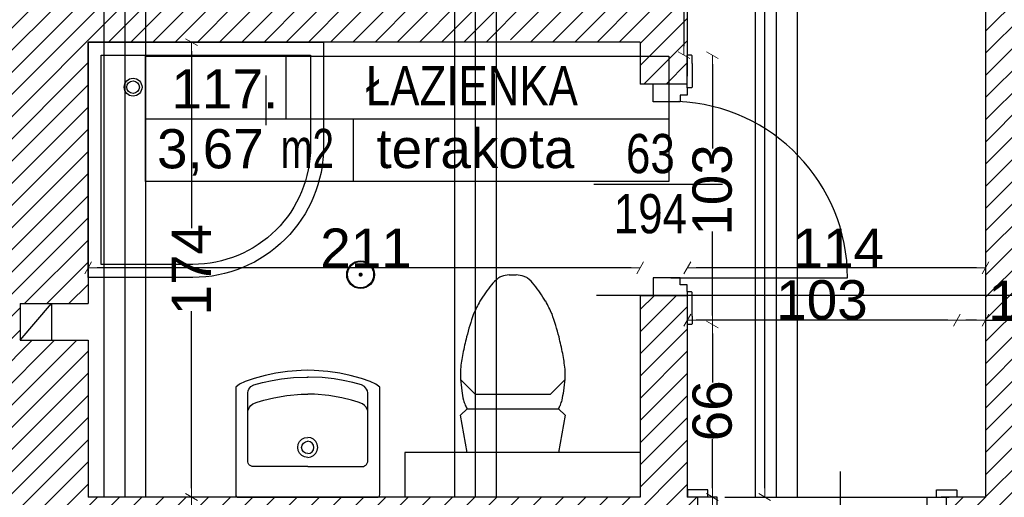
# Model space of a CAD drawing. Header units: millimetres. Extents: x 77315 to 1057463, y -108895 to -47643.
# Tile 28 of 62: x 88012 to 91775, y -98114 to -96287. Entities that reach past the tile are written whole.
import ezdxf

# ---------------------------------------------------------------- set-up
doc = ezdxf.new("R2010")
doc.units = ezdxf.units.MM
doc.header["$MEASUREMENT"] = 0
for name, color, linetype in [('A-DRZWI', 7, 'Continuous'), ('A-OPISY-2', 7, 'Continuous'), ('A-OPISY-3', 7, 'Continuous'), ('A-WIDOK', 7, 'Continuous'), ('belki nad', 7, 'Continuous'), ('DIM MALY', 7, 'Continuous'), ('Drawing & Figure', 7, 'Continuous'), ('DRZWI', 7, 'Continuous'), ('linia nadproza', 7, 'Continuous'), ('meble', 7, 'Continuous'), ('Nowe_0', 7, 'Continuous'), ('Nowe_Interior - Lamp', 7, 'Continuous'), ('opisy inne', 7, 'Continuous'), ('OSIE', 7, 'Continuous'), ('SCIANY_KONSTR', 7, 'Continuous'), ('Structural - Bearing', 7, 'Continuous')]:
    doc.layers.add(name, color=color, linetype=linetype)
doc.styles.add('STYL_AUTOMATYCZNY_1', font='arial.ttf')
doc.styles.add('STYL_AUTOMATYCZNY_2', font='arial.ttf')
doc.styles.add('STYL_AUTOMATYCZNY_3', font='arial.ttf', dxfattribs={"width": 0.8})
doc.styles.add('STYL_AUTOMATYCZNY_4', font='arial.ttf', dxfattribs={"width": 0.7})
doc.dimstyles.new('STYL_AUTOMATYCZNY__1', dxfattribs={"dimtxt": 150, "dimasz": 34.231941, "dimexe": 0.18, "dimexo": 0.0625, "dimgap": 0, "dimtad": 1, "dimdec": 0, "dimlfac": 0.1, "dimzin": 0, "dimdsep": 46, "dimtxsty": 'STYL_AUTOMATYCZNY_2', "dimblk": 'ARROWHEAD_2', "dimblk1": 'ARROWHEAD_2', "dimblk2": 'ARROWHEAD_2', "dimcen": 0.09, "dimse1": 1, "dimse2": 1, "dimclrd": 7, "dimclre": 7, "dimclrt": 7, "dimadec": 0, "dimazin": 0, "dimtfac": 1, "dimtdec": 4, "dimtmove": 0, "dimatfit": 3, "dimfxl": 0, "dimtolj": 1, "dimtzin": 0, "dimarcsym": 0})
doc.dimstyles.new('STYL_AUTOMATYCZNY__2', dxfattribs={"dimtxt": 150, "dimasz": 34.231941, "dimexe": 0.18, "dimexo": 0.0625, "dimgap": 0, "dimtad": 1, "dimtih": 1, "dimtoh": 1, "dimdec": 0, "dimlfac": 0.1, "dimzin": 0, "dimdsep": 46, "dimtxsty": 'STYL_AUTOMATYCZNY_2', "dimblk": 'ARROWHEAD_2', "dimblk1": 'ARROWHEAD_2', "dimblk2": 'ARROWHEAD_2', "dimcen": 0.09, "dimse1": 1, "dimse2": 1, "dimclrd": 7, "dimclre": 7, "dimclrt": 7, "dimadec": 0, "dimazin": 0, "dimtfac": 1, "dimtdec": 4, "dimtmove": 0, "dimatfit": 3, "dimfxl": 0, "dimtolj": 1, "dimtzin": 0, "dimarcsym": 0})
pattern_1 = [(45, (0, 0), (-42.426407, 42.426407), [])]

# ---------------------------------------------------------------- blocks, each defined once
blk = doc.blocks.new('ARROWHEAD_2')
at = {"color": 0, "linetype": 'Continuous', "lineweight": 0}
for p, q in [((0, 0), (-1, 0)), ((-0.38, -0.66), (0.38, 0.66))]:
    blk.add_line(p, q, dxfattribs=at)
blk = doc.blocks.new('*D142')
at = {"layer": 'Defpoints', "color": 0}
for p in [(90890.2, -93782.9), (90859.3, -98112.8), (90890.2, -98112.8)]:
    blk.add_point(p, dxfattribs=at)
at = {"layer": 'DIM MALY', "color": 7, "lineweight": -2}
for p, q in [((90859.3, -93817.1), (90859.3, -95779.5)), ((90859.3, -98078.6), (90859.3, -96117))]:
    blk.add_line(p, q, dxfattribs=at)
at = {"layer": 'DIM MALY', "color": 7, "lineweight": -2, "xscale": 34.23194115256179, "yscale": 34.23194115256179, "zscale": 34.23194115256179}
for p, rotation in [((90859.3, -93782.9), 90), ((90859.3, -98112.8), 270)]:
    blk.add_blockref('ARROWHEAD_2', p, dxfattribs=dict(at, rotation=rotation))
at = {"layer": 'DIM MALY', "color": 7, "insert": (90859.3, -95948.2), "char_height": 150, "attachment_point": 5, "rotation": 90, "style": 'STYL_AUTOMATYCZNY_2'}
blk.add_mtext('\\A1;433', dxfattribs=at)
blk = doc.blocks.new('*D144')
at = {"layer": 'Defpoints', "color": 0}
for p in [(88273.3, -97076.7), (90383.3, -97076.7), (88273.3, -97236)]:
    blk.add_point(p, dxfattribs=at)
at = {"layer": 'DIM MALY', "color": 7, "lineweight": -2}
blk.add_line((90349, -97236), (88307.5, -97236), dxfattribs=at)
at = {"layer": 'DIM MALY', "color": 7, "lineweight": -2, "xscale": 34.23194115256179, "yscale": 34.23194115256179, "zscale": 34.23194115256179, "rotation": 180}
blk.add_blockref('ARROWHEAD_2', (88273.3, -97236), dxfattribs=at)
at = {"layer": 'DIM MALY', "color": 7, "lineweight": -2, "xscale": 34.23194115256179, "yscale": 34.23194115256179, "zscale": 34.23194115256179}
blk.add_blockref('ARROWHEAD_2', (90383.3, -97236), dxfattribs=at)
at = {"layer": 'DIM MALY', "color": 7, "insert": (89335.5, -97160.7), "char_height": 150, "attachment_point": 5, "style": 'STYL_AUTOMATYCZNY_2'}
blk.add_mtext('\\A1;211', dxfattribs=at)
blk = doc.blocks.new('*D147')
at = {"layer": 'Defpoints', "color": 0}
for p in [(90559.9, -96222.9), (90550.8, -96422.9), (90559.9, -96422.9)]:
    blk.add_point(p, dxfattribs=at)
at = {"layer": 'DIM MALY', "color": 7, "lineweight": -2}
for p, q in [((90550.8, -96222.9), (90550.8, -96095.7)), ((90550.8, -96257.1), (90550.8, -96388.6))]:
    blk.add_line(p, q, dxfattribs=at)
at = {"layer": 'DIM MALY', "color": 7, "lineweight": -2, "xscale": 34.23194115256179, "yscale": 34.23194115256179, "zscale": 34.23194115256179}
for p, rotation in [((90550.8, -96222.9), 90), ((90550.8, -96422.9), 270)]:
    blk.add_blockref('ARROWHEAD_2', p, dxfattribs=dict(at, rotation=rotation))
at = {"layer": 'DIM MALY', "color": 7, "insert": (90659.3, -96095.7), "char_height": 150, "attachment_point": 5, "rotation": 90, "style": 'STYL_AUTOMATYCZNY_2'}
blk.add_mtext('\\A1;20', dxfattribs=at)
blk = doc.blocks.new('*D148')
at = {"layer": 'Defpoints', "color": 0}
for p in [(90530.8, -96422.9), (90659.3, -97452.9), (90669.9, -97452.9)]:
    blk.add_point(p, dxfattribs=at)
at = {"layer": 'DIM MALY', "color": 7, "lineweight": -2}
for p, q in [((90659.3, -96457.1), (90659.3, -96779.6)), ((90659.3, -97418.6), (90659.3, -97096.9))]:
    blk.add_line(p, q, dxfattribs=at)
at = {"layer": 'DIM MALY', "color": 7, "lineweight": -2, "xscale": 34.23194115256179, "yscale": 34.23194115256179, "zscale": 34.23194115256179}
for p, rotation in [((90659.3, -96422.9), 90), ((90659.3, -97452.9), 270)]:
    blk.add_blockref('ARROWHEAD_2', p, dxfattribs=dict(at, rotation=rotation))
at = {"layer": 'DIM MALY', "color": 7, "insert": (90659.3, -96938.2), "char_height": 150, "attachment_point": 5, "rotation": 90, "style": 'STYL_AUTOMATYCZNY_2'}
blk.add_mtext('\\A1;103', dxfattribs=at)
blk = doc.blocks.new('*D149')
at = {"layer": 'Defpoints', "color": 0}
for p in [(90659.3, -97452.9), (90669.9, -97452.9), (90559.9, -98112.9)]:
    blk.add_point(p, dxfattribs=at)
at = {"layer": 'DIM MALY', "color": 7, "lineweight": -2}
for p, q in [((90659.3, -97487.1), (90659.3, -97675.3)), ((90659.3, -98078.6), (90659.3, -97890.9))]:
    blk.add_line(p, q, dxfattribs=at)
at = {"layer": 'DIM MALY', "color": 7, "lineweight": -2, "xscale": 34.23194115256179, "yscale": 34.23194115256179, "zscale": 34.23194115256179}
for p, rotation in [((90659.3, -97452.9), 90), ((90659.3, -98112.9), 270)]:
    blk.add_blockref('ARROWHEAD_2', p, dxfattribs=dict(at, rotation=rotation))
at = {"layer": 'DIM MALY', "color": 7, "insert": (90659.3, -97783.1), "char_height": 150, "attachment_point": 5, "rotation": 90, "style": 'STYL_AUTOMATYCZNY_2'}
blk.add_mtext('\\A1;66', dxfattribs=at)
blk = doc.blocks.new('*D150')
at = {"layer": 'Defpoints', "color": 0}
for p in [(90530.8, -96422.9), (90659.3, -96422.9), (90669.9, -97452.9)]:
    blk.add_point(p, dxfattribs=at)
at = {"layer": 'DIM MALY', "color": 7, "lineweight": -2}
for p, q in [((90659.3, -96457.1), (90659.3, -96779.6)), ((90659.3, -97418.6), (90659.3, -97096.9))]:
    blk.add_line(p, q, dxfattribs=at)
at = {"layer": 'DIM MALY', "color": 7, "lineweight": -2, "xscale": 34.23194115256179, "yscale": 34.23194115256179, "zscale": 34.23194115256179}
for p, rotation in [((90659.3, -96422.9), 90), ((90659.3, -97452.9), 270)]:
    blk.add_blockref('ARROWHEAD_2', p, dxfattribs=dict(at, rotation=rotation))
at = {"layer": 'DIM MALY', "color": 7, "insert": (90659.3, -96938.2), "char_height": 150, "attachment_point": 5, "rotation": 90, "style": 'STYL_AUTOMATYCZNY_2'}
blk.add_mtext('\\A1;103', dxfattribs=at)
blk = doc.blocks.new('*D155')
at = {"layer": 'Defpoints', "color": 0}
for p in [(91593.5, -97436), (91593.5, -97964.7), (91703.3, -97964.7)]:
    blk.add_point(p, dxfattribs=at)
at = {"layer": 'DIM MALY', "color": 7, "lineweight": -2}
for p, q in [((91669, -97436), (91627.7, -97436)), ((91703.3, -97436), (91744.5, -97436)), ((91744.5, -97436), (91916.3, -97436))]:
    blk.add_line(p, q, dxfattribs=at)
at = {"layer": 'DIM MALY', "color": 7, "lineweight": -2, "xscale": 34.23194115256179, "yscale": 34.23194115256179, "zscale": 34.23194115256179, "rotation": 180}
blk.add_blockref('ARROWHEAD_2', (91593.5, -97436), dxfattribs=at)
at = {"layer": 'DIM MALY', "color": 7, "lineweight": -2, "xscale": 34.23194115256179, "yscale": 34.23194115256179, "zscale": 34.23194115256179}
blk.add_blockref('ARROWHEAD_2', (91703.3, -97436), dxfattribs=at)
at = {"layer": 'DIM MALY', "color": 7, "insert": (91830.4, -97360.7), "char_height": 150, "attachment_point": 5, "style": 'STYL_AUTOMATYCZNY_2'}
blk.add_mtext('\\A1;11', dxfattribs=at)
blk = doc.blocks.new('*D156')
at = {"layer": 'Defpoints', "color": 0}
for p in [(90563.3, -97436), (90563.3, -97541), (91593.5, -98035.3)]:
    blk.add_point(p, dxfattribs=at)
at = {"layer": 'DIM MALY', "color": 7, "lineweight": -2}
blk.add_line((91559.3, -97436), (90597.5, -97436), dxfattribs=at)
at = {"layer": 'DIM MALY', "color": 7, "lineweight": -2, "xscale": 34.23194115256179, "yscale": 34.23194115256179, "zscale": 34.23194115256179, "rotation": 180}
blk.add_blockref('ARROWHEAD_2', (90563.3, -97436), dxfattribs=at)
at = {"layer": 'DIM MALY', "color": 7, "lineweight": -2, "xscale": 34.23194115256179, "yscale": 34.23194115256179, "zscale": 34.23194115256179}
blk.add_blockref('ARROWHEAD_2', (91593.5, -97436), dxfattribs=at)
at = {"layer": 'DIM MALY', "color": 7, "insert": (91078, -97359.4), "char_height": 150, "attachment_point": 5, "style": 'STYL_AUTOMATYCZNY_2'}
blk.add_mtext('\\A1;103', dxfattribs=at)
blk = doc.blocks.new('*D282')
at = {"layer": 'Defpoints', "color": 0}
for p in [(88668.3, -96372.9), (89554.6, -96372.9), (88773.3, -98112.9)]:
    blk.add_point(p, dxfattribs=at)
at = {"layer": 'DIM MALY', "color": 7, "lineweight": -2}
for p, q in [((88668.3, -96407.1), (88668.3, -97084.9)), ((88668.3, -98078.6), (88668.3, -97401.6))]:
    blk.add_line(p, q, dxfattribs=at)
at = {"layer": 'DIM MALY', "color": 7, "lineweight": -2, "xscale": 34.23194115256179, "yscale": 34.23194115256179, "zscale": 34.23194115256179}
for p, rotation in [((88668.3, -96372.9), 90), ((88668.3, -98112.9), 270)]:
    blk.add_blockref('ARROWHEAD_2', p, dxfattribs=dict(at, rotation=rotation))
at = {"layer": 'DIM MALY', "color": 7, "insert": (88668.3, -97243.2), "char_height": 150, "attachment_point": 5, "rotation": 90, "style": 'STYL_AUTOMATYCZNY_2'}
blk.add_mtext('\\A1;174', dxfattribs=at)
blk = doc.blocks.new('*D283')
at = {"layer": 'Defpoints', "color": 0}
for p in [(88668.3, -98112.9), (88773.3, -98112.9), (88833, -98502.9)]:
    blk.add_point(p, dxfattribs=at)
at = {"layer": 'DIM MALY', "color": 7, "lineweight": -2}
for p, q in [((88668.3, -98147.1), (88668.3, -98200.6)), ((88668.3, -98468.6), (88668.3, -98415.6))]:
    blk.add_line(p, q, dxfattribs=at)
at = {"layer": 'DIM MALY', "color": 7, "lineweight": -2, "xscale": 34.23194115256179, "yscale": 34.23194115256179, "zscale": 34.23194115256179}
for p, rotation in [((88668.3, -98112.9), 90), ((88668.3, -98502.9), 270)]:
    blk.add_blockref('ARROWHEAD_2', p, dxfattribs=dict(at, rotation=rotation))
at = {"layer": 'DIM MALY', "color": 7, "insert": (88668.3, -98308.1), "char_height": 150, "attachment_point": 5, "rotation": 90, "style": 'STYL_AUTOMATYCZNY_2'}
blk.add_mtext('\\A1;39', dxfattribs=at)
blk = doc.blocks.new('*D284')
at = {"layer": 'Defpoints', "color": 0}
for p in [(88668.3, -96372.9), (89554.6, -96372.9), (88773.3, -98112.9)]:
    blk.add_point(p, dxfattribs=at)
at = {"layer": 'DIM MALY', "color": 7, "lineweight": -2}
for p, q in [((88668.3, -96407.1), (88668.3, -97084.9)), ((88668.3, -98078.6), (88668.3, -97401.6))]:
    blk.add_line(p, q, dxfattribs=at)
at = {"layer": 'DIM MALY', "color": 7, "lineweight": -2, "xscale": 34.23194115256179, "yscale": 34.23194115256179, "zscale": 34.23194115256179}
for p, rotation in [((88668.3, -96372.9), 90), ((88668.3, -98112.9), 270)]:
    blk.add_blockref('ARROWHEAD_2', p, dxfattribs=dict(at, rotation=rotation))
at = {"layer": 'DIM MALY', "color": 7, "insert": (88668.3, -97243.2), "char_height": 150, "attachment_point": 5, "rotation": 90, "style": 'STYL_AUTOMATYCZNY_2'}
blk.add_mtext('\\A1;174', dxfattribs=at)
blk = doc.blocks.new('*D342')
at = {"layer": 'Defpoints', "color": 0}
for p in [(90563.3, -97236), (91703.3, -97273.3), (90563.3, -97341)]:
    blk.add_point(p, dxfattribs=at)
at = {"layer": 'DIM MALY', "color": 7, "lineweight": -2}
blk.add_line((91669, -97236), (90597.5, -97236), dxfattribs=at)
at = {"layer": 'DIM MALY', "color": 7, "lineweight": -2, "xscale": 34.23194115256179, "yscale": 34.23194115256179, "zscale": 34.23194115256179, "rotation": 180}
blk.add_blockref('ARROWHEAD_2', (90563.3, -97236), dxfattribs=at)
at = {"layer": 'DIM MALY', "color": 7, "lineweight": -2, "xscale": 34.23194115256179, "yscale": 34.23194115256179, "zscale": 34.23194115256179}
blk.add_blockref('ARROWHEAD_2', (91703.3, -97236), dxfattribs=at)
at = {"layer": 'DIM MALY', "color": 7, "insert": (91140.5, -97160.7), "char_height": 150, "attachment_point": 5, "style": 'STYL_AUTOMATYCZNY_2'}
blk.add_mtext('\\A1;114', dxfattribs=at)
blk = doc.blocks.new('*D348')
at = {"layer": 'Defpoints', "color": 0}
for p in [(90764.3, -98112.9), (90659.3, -98502.9), (90824, -98502.9)]:
    blk.add_point(p, dxfattribs=at)
at = {"layer": 'DIM MALY', "color": 7, "lineweight": -2}
for p, q in [((90659.3, -98147.1), (90659.3, -98200.6)), ((90659.3, -98468.6), (90659.3, -98415.6))]:
    blk.add_line(p, q, dxfattribs=at)
at = {"layer": 'DIM MALY', "color": 7, "lineweight": -2, "xscale": 34.23194115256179, "yscale": 34.23194115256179, "zscale": 34.23194115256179}
for p, rotation in [((90659.3, -98112.9), 90), ((90659.3, -98502.9), 270)]:
    blk.add_blockref('ARROWHEAD_2', p, dxfattribs=dict(at, rotation=rotation))
at = {"layer": 'DIM MALY', "color": 7, "insert": (90659.3, -98308.1), "char_height": 150, "attachment_point": 5, "rotation": 90, "style": 'STYL_AUTOMATYCZNY_2'}
blk.add_mtext('\\A1;39', dxfattribs=at)

msp = doc.modelspace()

# ---------------------------------------------------------------- hatches: boundary and pattern name
at = {"layer": 'Drawing & Figure'}
h = msp.add_hatch(dxfattribs=at)
h.set_pattern_fill('Common_Brick_0002', color=256, style=0, pattern_type=2)
h.set_pattern_definition(pattern_1)
h.paths.add_polyline_path([(87547.3, -93779), (87547.3, -93919), (87823.3, -93919), (88273.3, -93862.9), (88273.3, -93782.9), (91703.3, -93782.9), (91703.3, -94482.9), (91703.3, -97341), (91703.3, -98112.9), (91554.1, -98112.9), (91554.1, -98242.8), (91554.1, -98502.9), (91644.1, -98502.9), (91644.1, -98860.5), (91644.1, -98887.1), (91671.2, -98887.1), (91671.2, -98912.9), (91774.1, -98912.9), (91774.2, -98862.9), (91784.1, -98862.9), (91784.1, -98532.9), (92084.1, -98532.9), (92084.1, -98041), (92084.1, -98041), (92016.7, -98041), (91846.8, -98041), (91847.8, -97341), (91852.2, -94482.9), (91853.3, -93781.9), (91983.5, -93781.9), (92075.1, -93397.8), (92075.1, -93255.2), (92061.8, -93135.2), (92052.3, -93135.2, -0.383982), (92016.8, -93099.9), (92004.4, -93099.9), (92004.4, -93084.9, 1.205804), (91956.6, -93052.7), (91941.8, -93052.7), (91941.8, -93035.2), (91859.2, -93035.2), (90033.3, -93035.2), (89950.7, -93035.2), (89950.7, -93052.7), (89935.9, -93052.7, 0.263086), (89912.9, -93035.2), (89905, -93035.2, 0.761796), (89897.5, -93091.3), (89897.5, -93106.1), (89450.7, -93106.1), (89003.9, -93106.1), (89003.9, -93091.3, 0.761796), (88996.4, -93035.2), (88988.4, -93035.2, 0.263086), (88965.5, -93052.7), (88950.7, -93052.7), (88950.7, -93035.2), (87547.3, -93035.2), (87547.3, -93661)])
h.paths.add_polyline_path([(91854.1, -98374.7), (91714.1, -98374.7), (91714.1, -98365.3), (91847.9, -98234.7), (91854.1, -98234.7)], flags=0)
h = msp.add_hatch(dxfattribs=at)
h.set_pattern_fill('Common_Brick_0002', color=256, style=0, pattern_type=2)
h.set_pattern_definition(pattern_1)
h.paths.add_polyline_path([(87149, -97622.8), (87149, -97732.8), (87151.2, -98080.2), (87634.2, -98082.8), (87632.7, -98452.8), (88124.1, -98502.9), (88124.2, -98552.9), (88264.1, -98552.8), (88264.1, -98502.9), (90604.1, -98502.9), (90604.1, -98242.8), (90604.1, -98112.9), (90563.3, -98112.9), (90563.3, -97342.9), (90383.3, -97342.9), (90383.3, -98112.9), (88413.3, -98112.9), (88273.3, -98112.9), (88273.3, -97512.9), (88014.1, -97512.9), (88014.1, -97372.9), (88253.3, -97372.9), (88273.3, -97372.9), (88273.3, -96372.9), (88333.3, -96372.9), (88413.3, -96372.9), (88493.3, -96372.9), (89173.3, -96372.9), (89673.3, -96372.9), (89753.3, -96372.9), (89818.3, -96372.9), (89833.3, -96357.9), (89837, -96354.2), (89928.2, -96372.9), (90383.3, -96372.9), (90383.3, -96425.8), (90383.3, -96532.9), (90563.3, -96532.9), (90563.3, -96222.9), (89833.3, -96222.9), (89753.3, -96222.9), (89673.3, -96222.9), (88493.3, -96222.9), (88413.3, -96222.9), (88333.3, -96222.9), (88273.3, -96222.9), (88273.3, -94742.9), (87823.3, -94629), (87673.3, -94629), (87673.3, -94629), (87547.3, -94629), (87547.3, -94769), (87547.3, -95942.8), (87617.3, -95942.8), (87664.1, -95942.8), (87664.1, -97452.8), (87154.4, -97453.2)])
h = msp.add_hatch(dxfattribs=at)
h.set_pattern_fill('Common_Brick_0002', color=256, style=0, pattern_type=2)
h.set_pattern_definition(pattern_1)
h.paths.add_polyline_path([(89654.6, -100102.9), (89694.3, -101162.9), (90244.3, -101151.9), (90244.3, -101152.9), (90264.3, -101152.9), (90264.3, -100832.9), (90764.3, -100826.6), (90823.3, -100825.8), (90823.3, -100825.3), (90903.3, -100824.3), (90903.3, -100824.8), (90983.3, -100823.8), (93664.1, -100790.2), (93744.1, -100789.2), (93824.1, -100788.2), (94503.3, -100779.6), (94854.3, -100775.2), (94934.3, -100774.2), (95014.3, -100773.2), (95044.3, -100772.9), (95044.3, -101287.2), (95044.3, -104162.2), (95044.3, -104362.2), (95044.3, -104732.9), (93158.2, -104732.9), (93068.8, -105120.5), (93068.8, -105263.1), (93082.2, -105383.1), (93091.7, -105383.1, -0.383982), (93127.2, -105418.4), (93139.5, -105418.4), (93139.5, -105433.4, 1.205804), (93187.4, -105465.6), (93202.1, -105465.6), (93202.1, -105483.1), (93284.8, -105483.1), (95122.5, -105483.1), (95163.8, -105483.1), (95163.8, -105465.6), (95178.6, -105465.6, 0.263086), (95201.5, -105483.1), (95209.5, -105483.1, 0.761796), (95217, -105427), (95217, -105412.2), (95663.8, -105412.2), (96110.6, -105412.2), (96110.6, -105427, 0.761796), (96118.1, -105483.1), (96126, -105483.1, 0.263086), (96149, -105465.6), (96163.8, -105465.6), (96163.8, -105483.1), (96246.4, -105483.1), (98021.7, -105483.1), (98037.6, -105483.1), (98037.6, -105465.6), (98052.4, -105465.6, 1.205804), (98100.2, -105433.4), (98100.2, -105418.4), (98112.6, -105418.4, -0.383982), (98148.1, -105383.1), (98157.6, -105383.1), (98170.9, -105263.1), (98170.9, -105130.5), (98077.5, -104882.9), (97788, -104882.9), (95677.5, -104882.9), (95679.6, -104662.9), (95682.5, -104362.2), (95684.4, -104162.2), (95712.1, -101287.2), (95727.5, -99682.9), (98025, -99682.9), (98094.2, -99114.5), (98094.2, -98984.5), (95622.2, -98984.5), (95616.6, -97541), (95023.8, -97541), (95026.5, -98041.5), (94503.3, -98041.4), (93024.1, -98041), (93024.1, -98041), (93024.1, -98532.9), (93024.1, -98981.5), (93034.1, -98981.5), (93164.1, -98981.5), (93164.1, -98532.9), (93164.1, -98201.5), (94503.3, -98201.5), (95016.5, -98201.5), (95016.5, -99042.9), (95036.5, -99042.9), (95274.5, -99042.9), (95274.5, -99182.9), (95016.5, -99182.9), (95016.5, -100032.8), (94642.7, -100032.8), (94503.3, -100032.8), (94346.5, -100032.8), (93368.8, -100032.8), (93187.6, -100032.8), (93187.6, -99972.8), (93047.6, -99972.8), (93047.6, -100102.8), (92867.6, -100102.8), (92867.6, -100591.8), (92867.6, -100622.8), (91784.1, -100622.8), (91784.1, -99845), (91644.1, -99845), (91644.1, -100102.9), (90903.3, -100102.9), (90764.3, -100102.9)])
h.paths.add_polyline_path([(94000.4, -100634.4), (93799.7, -100634.4), (93799.7, -100374.4), (94079.7, -100374.4), (94079.7, -100565.3)], flags=0)
at = {"layer": 'Nowe_0'}
h = msp.add_hatch(color=256, dxfattribs=at)
h.paths.add_polyline_path([(89261.7, -97262.1, 1), (89367.7, -97262.1, 1)])
h.paths.add_polyline_path([(89364.7, -97262.1, -1), (89264.7, -97262.1, -1)], flags=0)
msp.add_hatch(color=256, dxfattribs=at).paths.add_polyline_path([(89322.7, -97262.1, 1), (89306.7, -97262.1, 1)])

# ---------------------------------------------------------------- linework, layer by layer
at = {"layer": 'A-DRZWI'}
for p, q in [((90697.6, -96917.9), (90206.6, -96917.9)), ((91148.3, -98014.6), (91148.3, -98505.6))]:
    msp.add_line(p, q, dxfattribs=at)
msp.add_lwpolyline([(90500.9, -97274.9), (91175.9, -97274.7, 0.402178), (90528.5, -96600.4)], format="xyb", dxfattribs=at)
at = {"layer": 'A-OPISY-3'}
for p, q in [((89029.4, -96425.8), (89029.4, -96665.8)), ((88952.3, -96500.8), (88952.3, -96690.7)), ((88493.3, -96665.8), (90493.2, -96665.8)), ((89286.2, -96665.8), (89286.2, -96905.8))]:
    msp.add_line(p, q, dxfattribs=at)
msp.add_lwpolyline([(88493.3, -96905.8), (88493.3, -96425.8), (90493.2, -96425.8), (90493.2, -96905.8)], close=True, dxfattribs=at)
at = {"layer": 'A-WIDOK'}
for p, q in [((88014.1, -97512.9), (88133.3, -97372.9)), ((88133.3, -97372.9), (88133.3, -97512.9))]:
    msp.add_line(p, q, dxfattribs=at)
at = {"layer": 'belki nad'}
for p, q in [((88333.3, -93782.9), (88333.3, -98112.9)), ((88493.3, -93782.9), (88493.3, -98112.9)), ((89673.3, -93782.9), (89673.3, -98112.9)), ((89833.3, -93782.9), (89833.3, -98112.9)), ((90823.3, -93782.9), (90823.3, -98112.9)), ((90983.3, -93782.9), (90983.3, -98112.9))]:
    msp.add_line(p, q, dxfattribs=at)
at = {"layer": 'DIM MALY'}
msp.add_line((90216, -97341), (92213.6, -97341), dxfattribs=at)
at = {"layer": 'DRZWI'}
for p, q in [((90563.3, -96548.1), (90563.3, -96422.9)), ((90563.3, -97327.6), (90563.3, -97452.9)), ((90642.2, -98112.9), (90593.9, -98112.9)), ((91516.1, -98112.9), (91564.4, -98112.9))]:
    msp.add_line(p, q, dxfattribs=at)
for points in [[(90582.1, -96454.5), (90582.1, -96426.8, 0.414334), (90578, -96422.8), (90563.3, -96422.9)], [(90582.1, -96454.5), (90582, -96544.1, -0.414334), (90578, -96548.1), (90563.3, -96548.1)], [(90582.1, -97421.2), (90582, -97331.6, 0.414334), (90578, -97327.6), (90563.3, -97327.6)], [(90582.1, -97421.2), (90582.1, -97448.9, -0.414334), (90578, -97452.9), (90563.3, -97452.9)], [(90642.2, -98084.7), (90568.1, -98084.7, 0.414334), (90564.1, -98088.7), (90564.1, -98112.8)], [(91516.1, -98084.7), (91590.1, -98084.7, -0.414334), (91594.1, -98088.7), (91594.1, -98112.8)]]:
    msp.add_lwpolyline(points, format="xyb", dxfattribs=at)
for points in [[(90563.3, -96548.5), (90563.3, -96575.1), (90536.2, -96575.1), (90536.2, -96600.8), (90433.3, -96600.8), (90433.2, -96533.6)], [(90563.3, -97327.2), (90563.3, -97300.6), (90536.2, -97300.6), (90536.2, -97274.9), (90433.3, -97274.9), (90433.2, -97342.1)], [(90593.9, -98242.8), (90642.2, -98242.8), (90642.2, -98215.8), (90677.9, -98215.8), (90677.9, -98112.9), (90642.2, -98112.9), (90642.2, -98084.7)], [(91564.4, -98242.8), (91516.1, -98242.8), (91516.1, -98215.8), (91480.4, -98215.8), (91480.4, -98112.9), (91516.1, -98112.9), (91516.1, -98084.7)]]:
    msp.add_lwpolyline(points, dxfattribs=at)
at = {"layer": 'linia nadproza'}
msp.add_line((90707.1, -98112.9), (91509.5, -98112.9), dxfattribs=at)
at = {"layer": 'meble'}
for p, q in [((89882.9, -97262.9), (89896.5, -97262.9)), ((89896.5, -97262.9), (89910, -97262.9)), ((88891.6, -97695.2), (88895.8, -97690.1)), ((88895.8, -97690.1), (88907.2, -97684.1)), ((88907.2, -97684.1), (88940.4, -97675)), ((88940.4, -97675), (88977.2, -97666.9)), ((88977.2, -97666.9), (89012.3, -97661)), ((89012.3, -97661), (89058.2, -97655.7)), ((89058.2, -97655.7), (89109.6, -97653.9)), ((89109.6, -97653.9), (89112.7, -97653.9)), ((89115.9, -97653.9), (89112.7, -97653.9)), ((89167.3, -97655.7), (89115.9, -97653.9)), ((89213.2, -97661), (89167.3, -97655.7)), ((89248.2, -97666.9), (89213.2, -97661)), ((89285.1, -97675), (89248.2, -97666.9)), ((89318.3, -97684.1), (89285.1, -97675)), ((89329.7, -97690.1), (89318.3, -97684.1)), ((89333.8, -97695.2), (89329.7, -97690.1)), ((89696.5, -97662.9), (89752.5, -97719.3)), ((90096.4, -97662.9), (90040.4, -97719.3)), ((88883.5, -97714.7), (88884.7, -97706.8)), ((88883.5, -97978.3), (88883.5, -97714.7)), ((88884.7, -97706.8), (88887.7, -97700.6)), ((88887.7, -97700.6), (88891.6, -97695.2)), ((88982.6, -97732.8), (89032.3, -97724.2)), ((89032.3, -97724.2), (89087.1, -97719.5)), ((89087.1, -97719.5), (89112.7, -97719.5)), ((89138.4, -97719.5), (89112.7, -97719.5)), ((89193.2, -97724.2), (89138.4, -97719.5)), ((89242.9, -97732.8), (89193.2, -97724.2)), ((89337.8, -97700.6), (89333.8, -97695.2)), ((89340.8, -97706.8), (89337.8, -97700.6)), ((89342, -97714.7), (89340.8, -97706.8)), ((89342, -97978.3), (89342, -97714.7)), ((89752.5, -97719.3), (90040.4, -97719.3)), ((88889.8, -97769), (88895.5, -97762.3)), ((88895.5, -97762.3), (88903.4, -97756.6)), ((88903.4, -97756.6), (88920, -97749.5)), ((88920, -97749.5), (88945.2, -97741.9)), ((88945.2, -97741.9), (88982.6, -97732.8)), ((89280.3, -97741.9), (89242.9, -97732.8)), ((89305.5, -97749.5), (89280.3, -97741.9)), ((89322.1, -97756.6), (89305.5, -97749.5)), ((89330, -97762.3), (89322.1, -97756.6)), ((89335.7, -97769), (89330, -97762.3)), ((88883.5, -97783.6), (88889.8, -97769)), ((89342, -97783.6), (89335.7, -97769)), ((89696.4, -97799.4), (89721.6, -97775.4)), ((89721.5, -97942.9), (89696.4, -97799.4)), ((89721.6, -97775.4), (90071.4, -97775.4)), ((90071.4, -97775.4), (90096.6, -97799.4)), ((90096.6, -97799.4), (90071.5, -97942.9)), ((89074.6, -97922.9), (89076.5, -97911.1)), ((89076.5, -97911.1), (89081.9, -97900.5)), ((89081.9, -97900.5), (89090.3, -97892)), ((89089.3, -97922.9), (89091.1, -97913.9)), ((89090.3, -97892), (89101, -97886.6)), ((89091.1, -97913.9), (89096.2, -97906.3)), ((89096.2, -97906.3), (89103.8, -97901.2)), ((89101, -97886.6), (89112.7, -97884.8)), ((89103.8, -97901.2), (89112.7, -97899.4)), ((89124.5, -97886.6), (89112.7, -97884.8)), ((89121.7, -97901.2), (89112.7, -97899.4)), ((89129.3, -97906.3), (89121.7, -97901.2)), ((89135.1, -97892), (89124.5, -97886.6)), ((89134.4, -97913.9), (89129.3, -97906.3)), ((89136.2, -97922.9), (89134.4, -97913.9)), ((89143.6, -97900.5), (89135.1, -97892)), ((89149, -97911.1), (89143.6, -97900.5)), ((89150.8, -97922.9), (89149, -97911.1)), ((89076.5, -97934.6), (89074.6, -97922.9)), ((89081.9, -97945.3), (89076.5, -97934.6)), ((89090.3, -97953.7), (89081.9, -97945.3)), ((89091.1, -97931.8), (89089.3, -97922.9)), ((89101, -97959.1), (89090.3, -97953.7)), ((89096.2, -97939.4), (89091.1, -97931.8)), ((89103.8, -97944.5), (89096.2, -97939.4)), ((89112.7, -97946.3), (89103.8, -97944.5)), ((89112.7, -97946.3), (89121.7, -97944.5)), ((89121.7, -97944.5), (89129.3, -97939.4)), ((89124.5, -97959.1), (89135.1, -97953.7)), ((89129.3, -97939.4), (89134.4, -97931.8)), ((89134.4, -97931.8), (89136.2, -97922.9)), ((89135.1, -97953.7), (89143.6, -97945.3)), ((89143.6, -97945.3), (89149, -97934.6)), ((89149, -97934.6), (89150.8, -97922.9)), ((90383.3, -97942.9), (89483.3, -97942.9)), ((89483.3, -97942.9), (89483.3, -98112.9)), ((90071.5, -97942.9), (89721.5, -97942.9)), ((88885.3, -97983.6), (88883.5, -97978.3)), ((88887.6, -97988.3), (88885.3, -97983.6)), ((88890.6, -97991.4), (88887.6, -97988.3)), ((88895.1, -97994.1), (88890.6, -97991.4)), ((89112.7, -97961), (89101, -97959.1)), ((89112.7, -97961), (89124.5, -97959.1)), ((89330.3, -97994.1), (89334.9, -97991.4)), ((89334.9, -97991.4), (89337.8, -97988.3)), ((89337.8, -97988.3), (89340.2, -97983.6)), ((89340.2, -97983.6), (89342, -97978.3)), ((88900, -97995.4), (88895.1, -97994.1)), ((89112.7, -97995.4), (88900, -97995.4)), ((89112.7, -97995.4), (89325.5, -97995.4)), ((89325.5, -97995.4), (89330.3, -97994.1))]:
    msp.add_line(p, q, dxfattribs=at)
for points in [[(88273.3, -96372.9), (89173.3, -96372.9), (89173.3, -96772.9, -0.414214), (88673.3, -97272.9), (88273.3, -97272.9)], [(88323.3, -96422.9), (89123.3, -96422.9), (89123.3, -96772.9, -0.414214), (88673.3, -97222.9), (88323.3, -97222.9)]]:
    msp.add_lwpolyline(points, format="xyb", close=True, dxfattribs=at)
msp.add_lwpolyline([(89112.7, -97627.9), (89088.1, -97628.3), (89036, -97632.3), (88990.4, -97639.4), (88950.7, -97647.7), (88907.7, -97659.8), (88873.7, -97671.4), (88852.5, -97681.5), (88837.7, -97692), (88837.7, -98103.7), (88838.4, -98108.7), (88840.1, -98111.5), (88843.3, -98112.9), (89112.7, -98112.9), (89382.1, -98112.9), (89385.3, -98111.5), (89387, -98108.7), (89387.7, -98103.7), (89387.7, -97692), (89373, -97681.5), (89351.8, -97671.4), (89317.7, -97659.8), (89274.8, -97647.7), (89235.1, -97639.4), (89189.5, -97632.3), (89137.3, -97628.3)], close=True, dxfattribs=at)
for radius in [34.1, 24.1]:
    msp.add_circle((88445.3, -96544.9), radius, dxfattribs=at)
for centre, radius, start, end in [((90091.6, -97556.1), 376.7, 131.845, 137.3307), ((89904.7, -97388), 129.6, 113.447, 119.7911), ((89908.7, -97462.2), 201, 97.368, 106.0643), ((89894.8, -97411.4), 149.3, 72.4257, 84.1419), ((89887, -97390.5), 132.5, 60.2777, 66.4842), ((89841.2, -97414.2), 178, 39.5998, 51.2245), ((90536, -97846.2), 904.4, 142.9054, 147.7802), ((89312.7, -97807.7), 836.7, 32.0226, 37.2919), ((90320.8, -97670.7), 629.7, 150.8553, 155.7987), ((89140.2, -97837.5), 1001, 25.1183, 28.2277), ((91126.8, -97881.6), 1457.8, 161.2345, 164.8435), ((89005.3, -97778.1), 1103.4, 14.5767, 19.3453), ((92588.5, -98165.2), 2944.9, 166.9534, 168.2183), ((86201.8, -98385.9), 3971.4, 11.9452, 12.8831), ((90540.2, -97724.6), 849.8, 169.0987, 173.1768), ((88595.2, -97827.1), 1515.1, 7.7187, 10.0058), ((90191, -97642.8), 495, 177.784, 182.216), ((89638.4, -97642.8), 458.6, 357.608, 2.392), ((91151.8, -97516.2), 1462.7, 185.7166, 187.4654), ((88917.3, -97548.1), 1184.8, 352.3294, 354.4885), ((90153.4, -97642.9), 456.3, 187.9894, 192.5778), ((89028.7, -97532), 1076.9, 348.7445, 350.6883), ((90731.6, -97395.2), 1080.8, 198.7281, 199.7766), ((90001.7, -97631.2), 315, 204.3122, 207.2351), ((89923.5, -97695), 168.3, 331.49, 336.9627), ((89837.5, -97666.3), 258.8, 338.5574, 342.9378)]:
    msp.add_arc(centre, radius, start, end, dxfattribs=at)
at = {"layer": 'Nowe_Interior - Lamp'}
for radius in [53, 50]:
    msp.add_circle((89314.7, -97262.1), radius, dxfattribs=at)
at = {"layer": 'OSIE'}
for p, q in [((88413.3, -93782.9), (88413.3, -98113.4)), ((89753.3, -93782.9), (89753.3, -98113.4)), ((90903.3, -93782.9), (90903.3, -98113.4))]:
    msp.add_line(p, q, dxfattribs=at)
at = {"layer": 'SCIANY_KONSTR'}
for p, q in [((88014.1, -97372.9), (88014.1, -97512.9)), ((88014.1, -97372.9), (88273.3, -97372.9)), ((88014.1, -97512.9), (88273.3, -97512.9)), ((90604.1, -98112.9), (90563.3, -98112.9))]:
    msp.add_line(p, q, dxfattribs=at)
at = {"layer": 'Structural - Bearing'}
for p, q in [((91703.3, -93782.9), (91703.3, -98112.9)), ((90563.3, -96222.9), (90563.3, -96502.9)), ((90383.3, -96372.9), (88273.3, -96372.9)), ((88273.3, -96372.9), (88273.3, -97372.9)), ((90383.3, -96372.9), (90383.3, -96532.9)), ((90563.3, -96532.9), (90383.3, -96532.9)), ((90383.3, -97342.9), (90383.3, -98112.9)), ((90563.3, -97342.9), (90383.3, -97342.9)), ((90563.3, -97342.9), (90563.3, -98112.9)), ((88273.3, -97512.9), (88273.3, -98112.9)), ((90383.3, -98112.9), (88273.3, -98112.9)), ((90604.1, -98502.9), (90604.1, -98112.9)), ((91703.3, -98112.9), (91534.1, -98112.9)), ((91554.1, -98502.9), (91554.1, -98112.9))]:
    msp.add_line(p, q, dxfattribs=at)

# ---------------------------------------------------------------- texts
at = {"layer": 'A-OPISY-2', "char_height": 150}
for s, insert, attachment_point, style in [('\\A1;{\\pql;\\fArial|b0|i0|c238|p0;\\W0.800000;ŁAZIENKA}', (89334.9, -96614.4), 7, 'STYL_AUTOMATYCZNY_3'), ('\\A1;{\\pql;\\fArial|b0|i0|c238|p0;\\W1.000000;117.}', (88592, -96626.5), 7, 'STYL_AUTOMATYCZNY_1'), ('\\A1;{\\pqr;\\fArial|b0|i0|c238|p0;\\W0.700000;m2}', (89212.9, -96704.4), 3, 'STYL_AUTOMATYCZNY_4'), ('\\A1;{\\pql;\\fArial|b0|i0|c238|p0;\\W1.000000;terakota}', (89375.2, -96856.8), 7, 'STYL_AUTOMATYCZNY_1'), ('\\A1;{\\pql;\\fArial|b0|i0|c238|p0;\\W1.000000;3,67}', (88536.8, -96883.5), 7, 'STYL_AUTOMATYCZNY_1')]:
    msp.add_mtext(s, dxfattribs=dict(at, insert=insert, attachment_point=attachment_point, style=style))
at = {"layer": 'opisy inne', "char_height": 150, "attachment_point": 5, "style": 'STYL_AUTOMATYCZNY_3'}
for s, insert in [('\\A1;{\\pqc;\\fArial|b0|i0|c238|p0;\\W0.800000;63}', (90422.4, -96800.1)), ('\\A1;{\\pqc;\\fArial|b0|i0|c238|p0;\\W0.800000;194}', (90422.4, -97029.9))]:
    msp.add_mtext(s, dxfattribs=dict(at, insert=insert))

# ---------------------------------------------------------------- dimensions: what is measured, and where the dimension line sits
at = {"layer": 'DIM MALY'}
for base, p1, p2, angle, picture, middle in [((90859.3, -98112.9), (90890.2, -93782.9), (90890.2, -98112.9), 270, '*D142', (90859.3, -95948.2)), ((90550.8, -96422.9), (90559.9, -96222.9), (90559.9, -96422.9), 270, '*D147', (90659.3, -96095.7)), ((88668.3, -96372.9), (88773.3, -98112.9), (89554.6, -96372.9), 90, '*D282', (88668.3, -97243.2)), ((88668.3, -96372.9), (88773.3, -98112.9), (89554.6, -96372.9), 90, '*D284', (88668.3, -97243.2)), ((90659.3, -97452.9), (90530.8, -96422.9), (90669.9, -97452.9), 270, '*D148', (90659.3, -96938.2)), ((90659.3, -96422.9), (90669.9, -97452.9), (90530.8, -96422.9), 90, '*D150', (90659.3, -96938.2)), ((90659.3, -97452.9), (90559.9, -98112.9), (90669.9, -97452.9), 90, '*D149', (90659.3, -97783.1)), ((88668.3, -98112.9), (88833, -98502.9), (88773.3, -98112.9), 90, '*D283', (88668.3, -98308.1)), ((90659.3, -98502.9), (90764.3, -98112.9), (90824, -98502.9), 270, '*D348', (90659.3, -98308.1))]:
    dim = msp.add_linear_dim(base=base, p1=p1, p2=p2, angle=angle, dimstyle='STYL_AUTOMATYCZNY__1', dxfattribs=at)
    dim.commit()
    dim.dimension.update_dxf_attribs({"geometry": picture, "text_midpoint": middle, "dimtype": 160, "text_rotation": 90})
for base, p1, p2, picture, middle in [((88273.3, -97236), (90383.3, -97076.7), (88273.3, -97076.7), '*D144', (89335.5, -97236)), ((90563.3, -97236), (91703.3, -97273.3), (90563.3, -97341), '*D342', (91140.5, -97236)), ((90563.3, -97436), (91593.5, -98035.3), (90563.3, -97541), '*D156', (91078, -97436)), ((91593.5, -97436), (91703.3, -97964.7), (91593.5, -97964.7), '*D155', (91830.4, -97436))]:
    dim = msp.add_linear_dim(base=base, p1=p1, p2=p2, angle=180, dimstyle='STYL_AUTOMATYCZNY__2', dxfattribs=at)
    dim.commit()
    dim.dimension.update_dxf_attribs({"geometry": picture, "text_midpoint": middle, "dimtype": 160})

doc.saveas('drawing.dxf')
